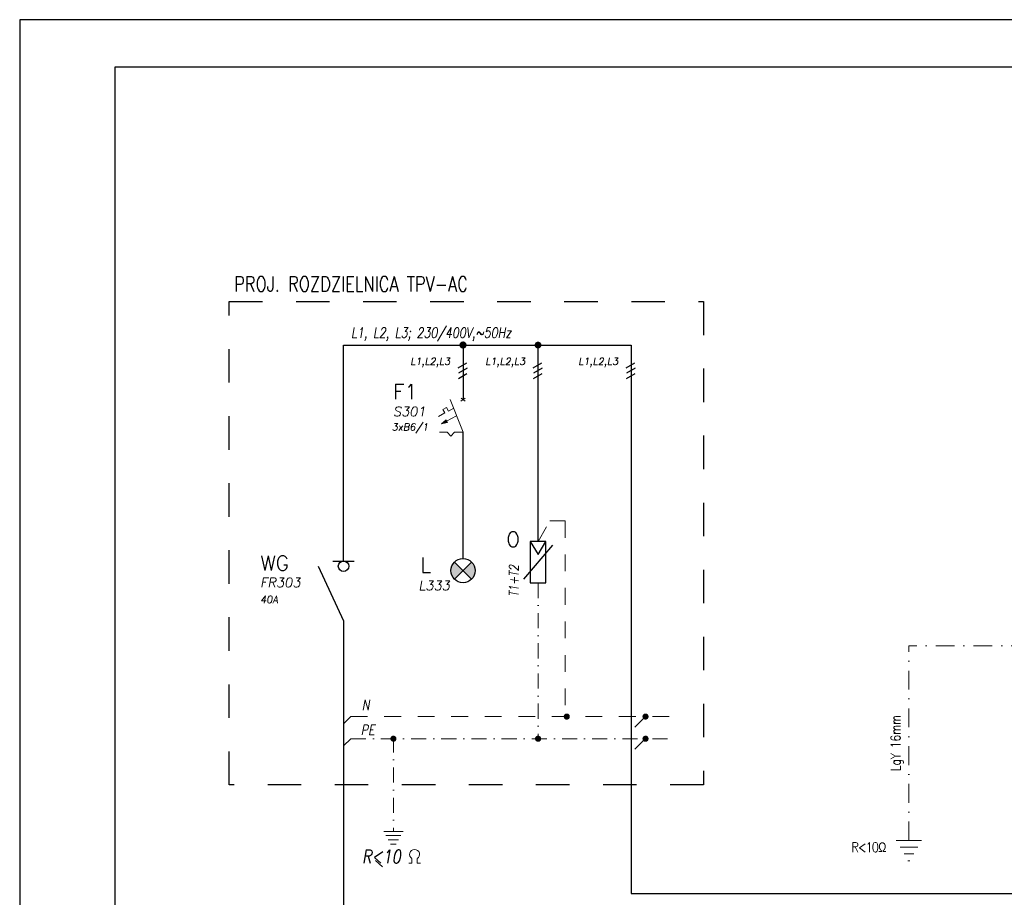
# Model space of a CAD drawing. Extents: x -543332 to -314699, y -9028 to 155584.
# Tile 212 of 256: x -415100 to -398525, y 33495 to 48273. Entities that reach past the tile are written whole.
import ezdxf

# ---------------------------------------------------------------- set-up
doc = ezdxf.new("R2010")
doc.units = 0
doc.header["$MEASUREMENT"] = 0
doc.linetypes.add('DASHDOT', pattern=[25.4, 12.7, -6.35, 0, -6.35])
doc.linetypes.add('Dashed', pattern=[564.444447, 282.222223, -282.222223])
for name, color, linetype, lineweight in [('$ IE INSTALACJA ELEKTRYCZNA', 1, 'Continuous', 30), ('$ IE_APARATY ELEKTRYCZNE', 7, 'Continuous', 0), ('$ IE_OPISY', 7, 'Continuous', 25), ('$ IE_SCHEMAT', 7, 'Continuous', 0), ('2DE_PLS_PE', 7, 'Continuous', 25), ('E_SCHEMAT', 7, 'Continuous', 25)]:
    doc.layers.add(name, color=color, linetype=linetype, lineweight=lineweight)
doc.layers.add('$ IE Tabela', color=7, linetype='Continuous')
doc.styles.add('R', font='romans.shx', dxfattribs={"width": 0.85})
doc.styles.add('ROMANS', font='romans.shx', dxfattribs={"width": 0.85})
doc.styles.add('Solskiego 3 - PB po popr_CZYSTY$0$GENERATED_STYLE_1', font='txt')

# ---------------------------------------------------------------- blocks, each defined once
blk = doc.blocks.new('a3eee')
at = {"layer": '$ IE Tabela'}
for p, q in [((19730.8, 4176.8), (19730.8, 1206.8)), ((23930.8, 4176.8), (19730.8, 4176.8)), ((19890.8, 4096.8), (19890.8, 1286.8)), ((23840.8, 4096.8), (19890.8, 4096.8))]:
    blk.add_line(p, q, dxfattribs=at)
blk = doc.blocks.new('ochronnik przepięciowy')
at = {"layer": '$ IE_APARATY ELEKTRYCZNE', "color": 7, "linetype": 'Continuous', "lineweight": 25}
for p, q in [((5544215.2, 5925118.3), (5544166.9, 5925061.4)), ((5544178.1, 5925124.8), (5544191.2, 5925102.6)), ((5544191.2, 5925102.6), (5544204.1, 5925124.8))]:
    blk.add_line(p, q, dxfattribs=at)
blk.add_lwpolyline([(5544178.1, 5925054.9), (5544204.1, 5925054.9), (5544204.1, 5925124.8), (5544178.1, 5925124.8)], close=True, dxfattribs=at)
blk = doc.blocks.new('lampka sygnalizacyjna')
at = {"layer": '$ IE_APARATY ELEKTRYCZNE', "linetype": 'Continuous', "lineweight": 25}
for points in [[(5543993.8, 5925075.6), (5543979.5, 5925089.9, 0.198912), (5543973.5, 5925075.6, 0.198912), (5543979.5, 5925061.2)], [(5544008.2, 5925061.2, 0.198912), (5544014.1, 5925075.6, 0.198912), (5544008.2, 5925089.9), (5543993.8, 5925075.6)]]:
    blk.add_hatch(color=1, dxfattribs=at).paths.add_polyline_path(points)
at = {"layer": '$ IE_APARATY ELEKTRYCZNE', "color": 1, "linetype": 'Continuous', "lineweight": 25}
for p, q in [((5544008.2, 5925061.2), (5543979.5, 5925089.9)), ((5543979.5, 5925061.2), (5544008.2, 5925089.9))]:
    blk.add_line(p, q, dxfattribs=at)
blk.add_circle((5543993.8, 5925075.6), 20.3, dxfattribs=at)
blk = doc.blocks.new('rozłącznik izolacyjny')
at = {"layer": '$ IE_APARATY ELEKTRYCZNE', "color": 7, "linetype": 'Continuous', "lineweight": 25}
for p, q in [((5543820.7, 5925083), (5543863.7, 5924991)), ((5543845.9, 5925091.8), (5543881.5, 5925091.8))]:
    blk.add_line(p, q, dxfattribs=at)
blk.add_circle((5543863.7, 5925083), 8.84, dxfattribs=at)
blk = doc.blocks.new('wyłącznik nadprądowy')
at = {"layer": '$ IE_APARATY ELEKTRYCZNE'}
h = blk.add_hatch(color=256, dxfattribs=at)
h.paths.add_polyline_path([(5544320.5, 5925082.2), (5544319.3, 5925084.4), (5544311.5, 5925077.3)])
h.paths.add_polyline_path([(5544320.5, 5925082.2), (5544311.5, 5925077.3), (5544321.7, 5925079.9)])
for p, q in [((5544326.1, 5925118.2), (5544347.7, 5925063.6)), ((5544317, 5925095.7), (5544306.2, 5925089.9)), ((5544306.2, 5925089.9), (5544317, 5925095.7)), ((5544313.8, 5925101.8), (5544319.9, 5925105.1)), ((5544313.8, 5925101.8), (5544319.9, 5925105.1)), ((5544313.8, 5925101.8), (5544319.9, 5925105.1)), ((5544317, 5925095.7), (5544313.8, 5925101.8)), ((5544317, 5925095.7), (5544313.8, 5925101.8)), ((5544317, 5925095.7), (5544313.8, 5925101.8)), ((5544319.9, 5925105.1), (5544323.2, 5925098.9)), ((5544319.9, 5925105.1), (5544323.2, 5925098.9)), ((5544319.9, 5925105.1), (5544323.2, 5925098.9)), ((5544331.9, 5925103.6), (5544323.2, 5925098.9)), ((5544323.2, 5925098.9), (5544331.9, 5925103.6)), ((5544336.9, 5925090.9), (5544311.5, 5925077.3)), ((5544336.9, 5925090.9), (5544311.5, 5925077.3)), ((5544311.5, 5925077.3), (5544319.3, 5925084.4)), ((5544311.5, 5925077.3), (5544321.7, 5925079.9)), ((5544319.3, 5925084.4), (5544321.7, 5925079.9)), ((5544320.7, 5925063.6), (5544308.1, 5925063.6)), ((5544320.7, 5925063.6), (5544308.1, 5925063.6)), ((5544327.1, 5925056.9), (5544320.7, 5925063.6)), ((5544327.1, 5925056.9), (5544320.7, 5925063.6)), ((5544327.1, 5925056.9), (5544333.5, 5925063.6)), ((5544333.5, 5925063.6), (5544327.1, 5925056.9)), ((5544347.7, 5925063.6), (5544333.5, 5925063.6)), ((5544347.7, 5925063.6), (5544333.5, 5925063.6))]:
    blk.add_line(p, q, dxfattribs=at)
for points in [[(5544344.2, 5925115.7), (5544351, 5925120.7)], [(5544351.1, 5925115.7), (5544344.3, 5925120.7)]]:
    blk.add_lwpolyline(points, dxfattribs=at)

msp = doc.modelspace()

# ---------------------------------------------------------------- linework, layer by layer
at = {"layer": '$ IE INSTALACJA ELEKTRYCZNA', "linetype": 'Continuous', "lineweight": 30}
msp.add_line((-407637, 42795), (-407637, 41876), dxfattribs=at)
at = {"layer": '$ IE INSTALACJA ELEKTRYCZNA', "color": 7, "linetype": 'DASHDOT', "lineweight": 0, "ltscale": 20}
for p, q in [((-409527, 36538), (-409648, 36416)), ((-404565, 36539), (-404808, 36297)), ((-409527, 36166), (-409648, 36044)), ((-404565, 36168), (-404808, 35925))]:
    msp.add_line(p, q, dxfattribs=at)
at = {"layer": '$ IE INSTALACJA ELEKTRYCZNA', "color": 0, "linetype": 'Continuous', "ltscale": 50, "const_width": 59.9, "flags": 128}
msp.add_lwpolyline([(-407667, 42795, 1), (-407607, 42795, 1)], format="xyb", close=True, dxfattribs=at)
at = {"layer": '$ IE INSTALACJA ELEKTRYCZNA', "color": 7, "linetype": 'Dashed', "lineweight": 0}
for points in [[(-406374, 39488), (-406174, 39833)], [(-406174, 39833), (-405915, 39833), (-405915, 36503)], [(-409527, 36538), (-404092, 36538)]]:
    msp.add_lwpolyline(points, dxfattribs=at)
at = {"layer": '$ IE INSTALACJA ELEKTRYCZNA', "color": 7, "linetype": 'DASHDOT', "lineweight": 0, "ltscale": 20}
for points in [[(-406374, 38789), (-406374, 36123)], [(-409527, 36166), (-404092, 36166)], [(-408809, 36189), (-408809, 34606)]]:
    msp.add_lwpolyline(points, dxfattribs=at)
at = {"layer": '$ IE_OPISY', "lineweight": 0, "ltscale": 50}
msp.add_lwpolyline([(-409112, 34113), (-408992, 34009)], dxfattribs=at)
at = {"layer": '$ IE_SCHEMAT', "color": 7, "linetype": 'Continuous', "lineweight": 25}
for p, q in [((-407718, 42409), (-407572, 42493)), ((-406455, 42409), (-406310, 42493)), ((-404890, 42409), (-404744, 42493)), ((-407715, 42234), (-407570, 42318)), ((-407710, 42326), (-407564, 42410)), ((-406453, 42234), (-406307, 42318)), ((-406447, 42326), (-406301, 42410)), ((-404887, 42234), (-404741, 42318)), ((-404881, 42326), (-404735, 42410))]:
    msp.add_line(p, q, dxfattribs=at)
at = {"layer": '$ IE_SCHEMAT', "color": 1, "linetype": 'Continuous', "lineweight": 30}
msp.add_line((-400225, 33562), (-397913, 33562), dxfattribs=at)
at = {"layer": '$ IE_SCHEMAT', "color": 3, "linetype": 'Dashed', "lineweight": 30, "ltscale": 2}
msp.add_lwpolyline([(-411576, 43527), (-403587, 43527), (-403587, 35388), (-411576, 35388)], close=True, dxfattribs=at)
at = {"layer": '$ IE_SCHEMAT', "color": 1, "linetype": 'Continuous', "lineweight": 30}
for points in [[(-409647, 42795), (-404809, 42795), (-404808, 42794), (-404808, 34982)], [(-409647, 39158), (-409647, 42795)], [(-406374, 39488), (-406374, 42795)], [(-407637, 39199), (-407637, 41330)], [(-409648, 38150), (-409648, 24370)], [(-404808, 34982), (-404808, 33562), (-400225, 33562)]]:
    msp.add_lwpolyline(points, dxfattribs=at)
at = {"layer": '$ IE_SCHEMAT', "color": 7, "linetype": 'Continuous', "flags": 128}
for points, const_width in [([(-407665, 42795, 1), (-407609, 42795, 1)], 56.9), ([(-406403, 42795, 1), (-406346, 42795, 1)], 56.9), ([(-405916, 36538, 1), (-405865, 36538, 1)], 51.3), ([(-404590, 36538, 1), (-404539, 36538, 1)], 51.3), ([(-408834, 36166, 1), (-408783, 36166, 1)], 51.3), ([(-406400, 36166, 1), (-406349, 36166, 1)], 51.3), ([(-404590, 36166, 1), (-404539, 36166, 1)], 51.3)]:
    msp.add_lwpolyline(points, format="xyb", close=True, dxfattribs=dict(at, const_width=const_width))
at = {"layer": '$ IE_SCHEMAT', "color": 0, "linetype": 'DASHDOT', "lineweight": 0, "ltscale": 50}
for points in [[(-408972, 34606), (-408645, 34606)], [(-408934, 34534), (-408684, 34534)], [(-408895, 34461), (-408722, 34461)], [(-408856, 34389), (-408761, 34389)]]:
    msp.add_lwpolyline(points, dxfattribs=at)
at = {"layer": '$ IE_SCHEMAT', "color": 0, "lineweight": 0, "ltscale": 50}
for points in [[(-408496, 34146), (-408496, 34068)], [(-408408, 34146), (-408408, 34068)], [(-408496, 34068), (-408551, 34068)], [(-408408, 34068), (-408354, 34068)]]:
    msp.add_lwpolyline(points, dxfattribs=at)
at = {"layer": '$ IE_SCHEMAT', "color": 7, "linetype": 'Continuous'}
for centre in [(-407637, 42795), (-406374, 42795)]:
    msp.add_circle(centre, 42.5, dxfattribs=at)
at = {"layer": '$ IE_SCHEMAT', "color": 7}
for centre in [(-405890, 36538), (-404564, 36538), (-406374, 36166), (-404564, 36166)]:
    msp.add_circle(centre, 42.5, dxfattribs=at)
at = {"layer": '$ IE_SCHEMAT', "color": 0, "lineweight": 0, "ltscale": 50}
msp.add_arc((-408452, 34218), 83.9, 301.7522, 238.2478, dxfattribs=at)
at = {"layer": '2DE_PLS_PE', "linetype": 'DASHDOT', "lineweight": 0, "ltscale": 25}
msp.add_line((-400130, 34453), (-400130, 37730), dxfattribs=at)
msp.add_lwpolyline([(-397457, 37730), (-400130, 37730)], dxfattribs=at)
at = {"layer": 'E_SCHEMAT', "lineweight": 0, "ltscale": 3}
for p, q in [((-400343, 34453), (-399916, 34453)), ((-400278, 34339), (-399982, 34339)), ((-400212, 34226), (-400047, 34226)), ((-400147, 34112), (-400113, 34112))]:
    msp.add_line(p, q, dxfattribs=at)

# ---------------------------------------------------------------- block references
at = {"layer": '$ IE Tabela', "transparency": 33554687, "xscale": 10, "yscale": 10, "zscale": 10}
msp.add_blockref('a3eee', (-612407, 6505), dxfattribs=at)
at = {"layer": '$ IE_APARATY ELEKTRYCZNE', "linetype": 'Dashed', "lineweight": 30, "xscale": 10, "yscale": 10, "zscale": 10}
for name, p in [('wyłącznik nadprądowy', (-55851113, -59209306)), ('ochronnik przepięciowy', (-55848285, -59211760)), ('rozłącznik izolacyjny', (-55848285, -59211760)), ('lampka sygnalizacyjna', (-55847575, -59211760))]:
    msp.add_blockref(name, p, dxfattribs=at)

# ---------------------------------------------------------------- texts
at = {"layer": '$ IE_OPISY', "color": 7, "style": 'ROMANS', "oblique": 10, "width": 0.8}
for s, height, p in [('L1, L2, L3; 230/400V,~50Hz', 170.1, (-409520, 42918)), ('N', 170, (-409339, 36648)), ('PE', 170.1, (-409356, 36229))]:
    msp.add_text(s, height=height, dxfattribs=at).set_placement(p)
at = {"layer": '$ IE_OPISY', "color": 7, "linetype": 'Continuous', "lineweight": 25, "style": 'ROMANS', "oblique": 10}
for s, height, p in [('L1,L2,L3', 120, (-408526, 42460)), ('L1,L2,L3', 120, (-407263, 42460)), ('L1,L2,L3', 120, (-405697, 42460)), ('S301', 160, (-408814, 41595)), ('3xB6/1', 120, (-408838, 41353)), ('FR303', 160, (-411052, 38717)), ('L333', 160, (-408386, 38665)), ('40A', 120, (-411052, 38450))]:
    msp.add_text(s, height=height, dxfattribs=at).set_placement(p)
at = {"layer": '$ IE_OPISY', "color": 7, "linetype": 'Continuous', "lineweight": 25, "style": 'ROMANS'}
for s, p in [('F1', (-408814, 41885)), ('O', (-406911, 39398)), ('WG', (-411048, 38998)), ('L', (-408355, 38967))]:
    msp.add_text(s, height=250, dxfattribs=at).set_placement(p)
at = {"layer": '$ IE_OPISY', "color": 7, "linetype": 'Continuous', "lineweight": 25, "style": 'ROMANS', "oblique": 10, "width": 0.8}
msp.add_text('T1+T2', height=160, rotation=90, dxfattribs=at).set_placement((-406701, 38554))
at = {"layer": '$ IE_OPISY', "lineweight": 0, "ltscale": 50, "style": 'ROMANS', "oblique": 10, "width": 0.8}
msp.add_text('R<10', height=225.6, dxfattribs=at).set_placement((-409340, 34069))
at = {"layer": '$ IE_OPISY', "insert": (-411490, 43947), "char_height": 250, "width": 19698.09, "attachment_point": 1, "style": 'R'}
msp.add_mtext('\\Fromans.shx;\\W0.8;PROJ. ROZDZIELNICA TPV-AC', dxfattribs=at)
at = {"layer": '$ IE_SCHEMAT', "color": 0, "linetype": 'Continuous', "lineweight": 0, "ltscale": 100, "insert": (-400220, 36092), "char_height": 162, "width": 4962.89, "attachment_point": 8, "rotation": 90, "style": 'Solskiego 3 - PB po popr_CZYSTY$0$GENERATED_STYLE_1'}
msp.add_mtext('\\Fromans.shx;\\W0.8;\\A1;LgY 16mm', dxfattribs=at)
at = {"layer": 'E_SCHEMAT', "linetype": 'Continuous', "lineweight": 0, "insert": (-400523, 34339), "char_height": 162, "width": 689.61, "attachment_point": 6, "style": 'ROMANS'}
msp.add_mtext('\\Fromans.shx;\\T0.9;R<10Ω', dxfattribs=at)

doc.saveas('drawing.dxf')
